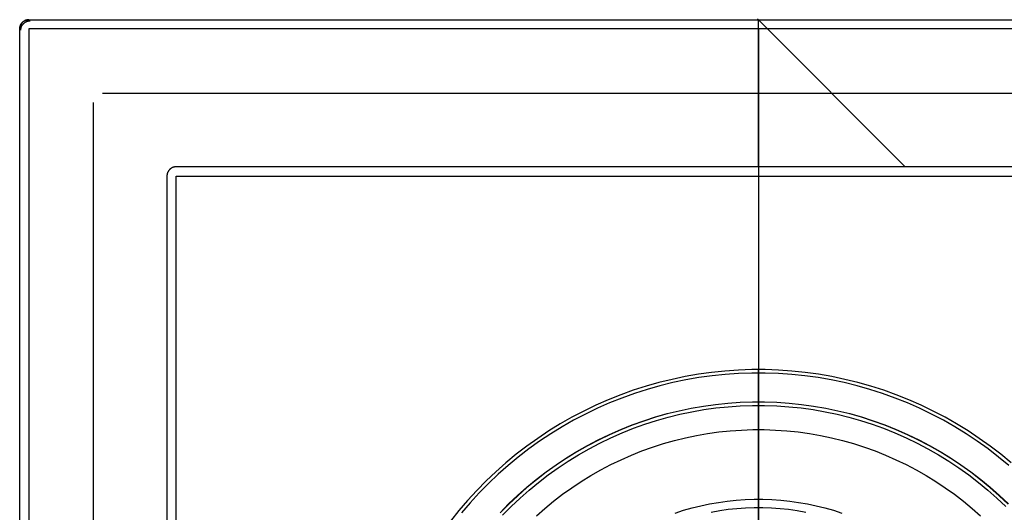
# Model space of a CAD drawing. Header units: millimetres. Extents: x -40 to 40, y -41.9 to 38.1.
# Tile 8 of 9: x -40 to 13.3, y 11.4 to 38.1. Entities that reach past the tile are written whole.
import ezdxf

# ---------------------------------------------------------------- set-up
doc = ezdxf.new("R2010")
doc.units = ezdxf.units.MM
doc.header["$MEASUREMENT"] = 0
doc.layers.add('Predefinito', color=5, linetype='Continuous')

msp = doc.modelspace()

# ---------------------------------------------------------------- linework, layer by layer
at = {"layer": 'Predefinito'}
for points in [[(-39.484, 38.065), (-39.501, 38.065), (-39.518, 38.064), (-39.535, 38.063), (-39.552, 38.061), (-39.569, 38.058), (-39.585, 38.055), (-39.602, 38.051), (-39.619, 38.047), (-39.635, 38.042), (-39.651, 38.036), (-39.667, 38.03), (-39.683, 38.024), (-39.698, 38.017), (-39.714, 38.009), (-39.729, 38.001), (-39.744, 37.993), (-39.758, 37.983), (-39.772, 37.974), (-39.786, 37.964), (-39.799, 37.953), (-39.812, 37.942), (-39.825, 37.931), (-39.837, 37.919), (-39.849, 37.907), (-39.861, 37.894), (-39.872, 37.881), (-39.882, 37.867), (-39.892, 37.854), (-39.902, 37.84), (-39.911, 37.825), (-39.92, 37.81), (-39.928, 37.795), (-39.935, 37.78), (-39.942, 37.765), (-39.949, 37.749), (-39.955, 37.733), (-39.96, 37.717), (-39.965, 37.7), (-39.97, 37.684), (-39.973, 37.667), (-39.976, 37.65), (-39.979, 37.633), (-39.981, 37.616), (-39.983, 37.599), (-39.983, 37.582), (-39.984, 37.565)], [(-39.484, 38.065), (39.484, 38.065)], [(-39.484, 38.065), (39.484, 38.065)], [(-39.984, -41.402), (-39.984, 37.565)], [(-39.983, -41.402), (-39.983, 37.565)], [(39.484, 37.565), (-39.484, 37.565)], [(-39.484, 37.565), (-39.484, -41.402)], [(0, 37.565), (0, -41.402)], [(-35.999, 33.581), (-35.999, -37.418)], [(-35.5, 34.081), (35.5, 34.081)], [(31.516, 30.097), (-31.516, 30.097)], [(-32.015, 29.597), (-32.015, -33.434)], [(-31.516, 29.597), (31.516, 29.597)], [(-31.516, -33.434), (-31.516, 29.597)], [(0, 29.597), (0, 8.702)], [(13.673, 14.063), (13.114, 14.526), (12.538, 14.968), (11.948, 15.391), (11.343, 15.793), (10.725, 16.174), (10.094, 16.534), (9.451, 16.871), (8.797, 17.186), (8.133, 17.478), (7.458, 17.747), (6.775, 17.993), (6.084, 18.215), (5.385, 18.413), (4.68, 18.587), (3.97, 18.736), (3.254, 18.861), (2.535, 18.961), (1.813, 19.036), (1.089, 19.086), (0.363, 19.111), (-0.363, 19.111), (-1.089, 19.086), (-1.813, 19.036), (-2.535, 18.961), (-3.254, 18.861), (-3.97, 18.736), (-4.68, 18.587), (-5.385, 18.413), (-6.084, 18.215), (-6.775, 17.993), (-7.458, 17.747), (-8.133, 17.478), (-8.797, 17.186), (-9.451, 16.871), (-10.094, 16.534), (-10.725, 16.174), (-11.343, 15.793), (-11.948, 15.391), (-12.538, 14.968), (-13.114, 14.526), (-13.673, 14.063), (-14.217, 13.582), (-14.743, 13.082), (-15.252, 12.564), (-15.743, 12.029), (-16.215, 11.477), (-16.668, 10.909)], [(13.553, 13.923), (12.998, 14.381), (12.428, 14.82), (11.843, 15.239), (11.244, 15.638), (10.631, 16.015), (10.006, 16.371), (9.368, 16.706), (8.72, 17.018), (8.061, 17.308), (7.393, 17.575), (6.716, 17.818), (6.03, 18.038), (5.338, 18.235), (4.639, 18.407), (3.935, 18.555), (3.226, 18.678), (2.513, 18.777), (1.797, 18.852), (1.079, 18.902), (0.36, 18.926), (-0.36, 18.926), (-1.079, 18.902), (-1.797, 18.852), (-2.513, 18.777), (-3.226, 18.678), (-3.935, 18.555), (-4.639, 18.407), (-5.338, 18.235), (-6.03, 18.038), (-6.716, 17.818), (-7.393, 17.575), (-8.061, 17.308), (-8.72, 17.018), (-9.368, 16.706), (-10.006, 16.371), (-10.631, 16.015), (-11.244, 15.638), (-11.843, 15.239), (-12.428, 14.82), (-12.998, 14.381), (-13.553, 13.923), (-14.092, 13.445), (-14.614, 12.95), (-15.118, 12.437), (-15.605, 11.906), (-16.073, 11.359)], [(-13.989, 11.365), (-13.522, 11.84), (-13.04, 12.298), (-12.541, 12.74), (-12.028, 13.164), (-11.5, 13.57), (-10.958, 13.958), (-10.404, 14.326), (-9.837, 14.676), (-9.258, 15.006), (-8.669, 15.315), (-8.069, 15.604), (-7.459, 15.872), (-6.841, 16.119), (-6.214, 16.344), (-5.58, 16.548), (-4.939, 16.729), (-4.293, 16.889), (-3.641, 17.026), (-2.985, 17.14), (-2.325, 17.232), (-1.663, 17.301), (-0.999, 17.347), (-0.333, 17.37), (0.333, 17.37), (0.999, 17.347), (1.663, 17.301), (2.325, 17.232), (2.985, 17.14), (3.641, 17.026), (4.293, 16.889), (4.939, 16.729), (5.58, 16.548), (6.214, 16.344), (6.841, 16.119), (7.459, 15.872), (8.069, 15.604), (8.669, 15.315), (9.258, 15.006), (9.837, 14.676), (10.404, 14.326), (10.958, 13.958), (11.5, 13.57), (12.028, 13.164), (12.541, 12.74), (13.04, 12.298), (13.522, 11.84)], [(13.51, 11.826), (13.027, 12.285), (12.529, 12.726), (12.016, 13.15), (11.489, 13.555), (10.948, 13.943), (10.394, 14.311), (9.828, 14.66), (9.25, 14.989), (8.661, 15.299), (8.061, 15.587), (7.452, 15.855), (6.834, 16.102), (6.208, 16.327), (5.575, 16.53), (4.935, 16.712), (4.289, 16.871), (3.637, 17.008), (2.982, 17.122), (2.323, 17.214), (1.661, 17.282), (0.998, 17.328), (0.333, 17.351), (-0.333, 17.351), (-0.998, 17.328), (-1.661, 17.282), (-2.323, 17.214), (-2.982, 17.122), (-3.637, 17.008), (-4.289, 16.871), (-4.935, 16.712), (-5.575, 16.53), (-6.208, 16.327), (-6.834, 16.102), (-7.452, 15.855), (-8.061, 15.587), (-8.661, 15.299), (-9.25, 14.989), (-9.828, 14.66), (-10.394, 14.311), (-10.948, 13.943), (-11.489, 13.555), (-12.016, 13.15), (-12.529, 12.726), (-13.027, 12.285), (-13.51, 11.826), (-13.976, 11.352)], [(-13.846, 11.229), (-13.384, 11.699), (-12.906, 12.153), (-12.413, 12.59), (-11.905, 13.009), (-11.382, 13.411), (-10.846, 13.795), (-10.297, 14.16), (-9.736, 14.506), (-9.164, 14.832), (-8.58, 15.139), (-7.986, 15.425), (-7.383, 15.69), (-6.771, 15.934), (-6.15, 16.157), (-5.523, 16.359), (-4.889, 16.539), (-4.249, 16.696), (-3.604, 16.832), (-2.954, 16.945), (-2.301, 17.036), (-1.646, 17.104), (-0.988, 17.149), (-0.33, 17.172), (0.33, 17.172), (0.988, 17.149), (1.646, 17.104), (2.301, 17.036), (2.954, 16.945), (3.604, 16.832), (4.249, 16.696), (4.889, 16.539), (5.523, 16.359), (6.15, 16.157), (6.771, 15.934), (7.383, 15.69), (7.986, 15.425), (8.58, 15.139), (9.164, 14.832), (9.736, 14.506), (10.297, 14.16), (10.846, 13.795), (11.382, 13.411), (11.905, 13.009), (12.413, 12.59), (12.906, 12.153), (13.384, 11.699)], [(-12.021, 11.188), (-11.562, 11.595), (-11.088, 11.986), (-10.602, 12.36), (-10.103, 12.718), (-9.591, 13.058), (-9.069, 13.38), (-8.535, 13.684), (-7.992, 13.969), (-7.439, 14.235), (-6.877, 14.483), (-6.306, 14.71), (-5.729, 14.918), (-5.144, 15.106), (-4.553, 15.273), (-3.957, 15.42), (-3.357, 15.546), (-2.752, 15.652), (-2.144, 15.736), (-1.533, 15.8), (-0.921, 15.842), (-0.307, 15.863), (0.307, 15.863), (0.921, 15.842), (1.533, 15.8), (2.144, 15.736), (2.752, 15.652), (3.357, 15.546), (3.957, 15.42), (4.553, 15.273), (5.144, 15.106), (5.729, 14.918), (6.306, 14.71), (6.877, 14.483), (7.439, 14.235), (7.992, 13.969), (8.535, 13.684), (9.069, 13.38), (9.591, 13.058), (10.103, 12.718), (10.602, 12.36), (11.088, 11.986), (11.562, 11.595), (12.021, 11.188)], [(-4.513, 11.346), (-4.053, 11.494), (-3.587, 11.626), (-3.118, 11.741), (-2.644, 11.841), (-2.168, 11.924), (-1.689, 11.991), (-1.208, 12.041), (-0.725, 12.074), (-0.242, 12.091), (0.242, 12.091), (0.725, 12.074), (1.208, 12.041), (1.689, 11.991), (2.168, 11.924), (2.644, 11.841), (3.118, 11.741), (3.587, 11.626), (4.053, 11.494), (4.513, 11.346)], [(2.557, 11.384), (2.096, 11.465), (1.633, 11.529), (1.168, 11.577), (0.701, 11.61), (0.234, 11.626), (-0.234, 11.626), (-0.701, 11.61), (-1.168, 11.577), (-1.633, 11.529), (-2.096, 11.465), (-2.557, 11.384)]]:
    msp.add_lwpolyline(points, dxfattribs=at)
at = {"layer": 'Predefinito', "extrusion": (1, 0, 0)}
for points in [[(37.565, 0.008), (37.582, 0.009), (37.599, 0.01), (37.616, 0.011), (37.633, 0.013), (37.65, 0.016), (37.667, 0.019), (37.684, 0.023), (37.7, 0.027), (37.717, 0.032), (37.733, 0.037), (37.749, 0.043), (37.765, 0.05), (37.78, 0.057), (37.795, 0.065), (37.81, 0.073), (37.825, 0.081), (37.84, 0.09), (37.854, 0.1), (37.867, 0.11), (37.881, 0.121), (37.894, 0.132), (37.907, 0.143), (37.919, 0.155), (37.931, 0.167), (37.942, 0.18), (37.953, 0.193), (37.964, 0.206), (37.974, 0.22), (37.983, 0.234), (37.993, 0.249), (38.001, 0.263), (38.009, 0.278), (38.017, 0.294), (38.024, 0.309), (38.03, 0.325), (38.036, 0.341), (38.042, 0.357), (38.047, 0.374), (38.051, 0.39), (38.055, 0.407), (38.058, 0.424), (38.061, 0.44), (38.063, 0.457), (38.064, 0.474), (38.065, 0.491), (38.065, 0.508)], [(38.065, 0.508), (38.065, 0.524)], [(37.565, 0.008), (37.582, 0.009), (37.599, 0.01), (37.616, 0.011), (37.633, 0.013), (37.65, 0.016), (37.667, 0.019), (37.684, 0.023), (37.7, 0.027), (37.717, 0.032), (37.733, 0.037), (37.749, 0.043), (37.765, 0.05), (37.78, 0.057), (37.795, 0.065), (37.81, 0.073), (37.825, 0.081), (37.84, 0.09), (37.854, 0.1), (37.867, 0.11), (37.881, 0.121), (37.894, 0.132), (37.907, 0.143), (37.919, 0.155), (37.931, 0.167), (37.942, 0.18), (37.953, 0.193), (37.964, 0.206), (37.974, 0.22), (37.983, 0.234), (37.993, 0.249), (38.001, 0.263), (38.009, 0.278), (38.017, 0.294), (38.024, 0.309), (38.03, 0.325), (38.036, 0.341), (38.042, 0.357), (38.047, 0.374), (38.051, 0.39), (38.055, 0.407), (38.058, 0.424), (38.061, 0.44), (38.063, 0.457), (38.064, 0.474), (38.065, 0.491), (38.065, 0.508)], [(30.097, 249.524), (38.065, 0.524)], [(38.065, 0.508), (38.065, 0.524)], [(30.097, 249.524), (30.096, 249.542), (30.095, 249.559), (30.093, 249.576), (30.09, 249.592), (30.087, 249.609), (30.083, 249.626), (30.079, 249.642), (30.074, 249.659), (30.069, 249.675), (30.063, 249.691), (30.056, 249.707), (30.049, 249.722), (30.042, 249.738), (30.034, 249.753), (30.025, 249.768), (30.016, 249.782), (30.006, 249.796), (29.996, 249.81), (29.986, 249.824), (29.975, 249.837), (29.963, 249.849), (29.951, 249.862), (29.939, 249.874), (29.926, 249.885), (29.913, 249.896), (29.9, 249.907), (29.886, 249.917), (29.872, 249.926), (29.857, 249.935), (29.843, 249.944), (29.828, 249.952), (29.812, 249.96), (29.797, 249.967), (29.781, 249.973), (29.765, 249.98), (29.749, 249.985), (29.732, 249.99), (29.716, 249.994), (29.699, 249.998), (29.682, 250.001), (29.666, 250.004), (29.649, 250.006), (29.632, 250.007), (29.614, 250.008), (29.597, 250.008)], [(30.097, 249.524), (30.096, 249.542), (30.095, 249.559), (30.093, 249.576), (30.09, 249.592), (30.087, 249.609), (30.083, 249.626), (30.079, 249.642), (30.074, 249.659), (30.069, 249.675), (30.063, 249.691), (30.056, 249.707), (30.049, 249.722), (30.042, 249.738), (30.034, 249.753), (30.025, 249.768), (30.016, 249.782), (30.006, 249.796), (29.996, 249.81), (29.986, 249.824), (29.975, 249.837), (29.963, 249.849), (29.951, 249.862), (29.939, 249.874), (29.926, 249.885), (29.913, 249.896), (29.9, 249.907), (29.886, 249.917), (29.872, 249.926), (29.857, 249.935), (29.843, 249.944), (29.828, 249.952), (29.812, 249.96), (29.797, 249.967), (29.781, 249.973), (29.765, 249.98), (29.749, 249.985), (29.732, 249.99), (29.716, 249.994), (29.699, 249.998), (29.682, 250.001), (29.666, 250.004), (29.649, 250.006), (29.632, 250.007), (29.614, 250.008), (29.597, 250.008)], [(8.445, 252.362), (9.583, 254.039), (10.663, 255.754), (11.682, 257.505), (12.64, 259.291), (13.535, 261.108), (14.367, 262.956), (15.135, 264.831), (15.837, 266.732), (16.472, 268.656), (17.041, 270.601), (17.542, 272.565), (17.974, 274.545), (18.338, 276.538), (18.632, 278.543), (18.857, 280.557), (19.012, 282.577), (19.097, 284.602), (19.111, 286.628), (19.055, 288.654), (18.929, 290.676)], [(17.373, 295.514), (17.557, 295.197), (17.73, 294.875), (17.893, 294.547), (18.045, 294.213), (18.185, 293.875), (18.315, 293.532), (18.433, 293.186), (18.539, 292.835), (18.634, 292.482), (18.717, 292.125), (18.788, 291.766), (18.847, 291.404), (18.894, 291.041), (18.929, 290.676)], [(10.657, 301.161), (11.092, 300.983), (11.521, 300.79), (11.943, 300.582), (12.358, 300.36), (12.764, 300.124), (13.162, 299.874), (13.551, 299.61), (13.931, 299.333), (14.301, 299.043), (14.661, 298.741), (15.01, 298.426), (15.349, 298.099), (15.675, 297.761), (15.99, 297.412), (16.292, 297.052), (16.582, 296.681), (16.859, 296.301), (17.123, 295.912), (17.373, 295.514)], [(7.006, 253.376), (8.11, 255.002), (9.157, 256.665), (10.146, 258.364), (11.075, 260.096), (11.943, 261.859), (12.75, 263.651), (13.495, 265.47), (14.175, 267.313), (14.792, 269.18), (15.343, 271.066), (15.829, 272.97), (16.249, 274.89), (16.601, 276.824), (16.887, 278.768), (17.105, 280.722), (17.255, 282.681), (17.337, 284.645), (17.351, 286.61), (17.297, 288.575), (17.175, 290.537)], [(15.866, 294.604), (16.021, 294.338), (16.167, 294.067), (16.303, 293.791), (16.431, 293.511), (16.549, 293.226), (16.658, 292.938), (16.757, 292.647), (16.847, 292.352), (16.926, 292.054), (16.996, 291.754), (17.056, 291.452), (17.106, 291.148), (17.145, 290.843), (17.175, 290.537)], [(10.02, 299.52), (10.398, 299.365), (10.772, 299.197), (11.139, 299.017), (11.5, 298.823), (11.854, 298.618), (12.2, 298.4), (12.539, 298.17), (12.87, 297.929), (13.192, 297.677), (13.505, 297.413), (13.809, 297.139), (14.104, 296.855), (14.388, 296.56), (14.662, 296.256), (14.925, 295.943), (15.178, 295.621), (15.419, 295.29), (15.648, 294.951), (15.866, 294.604)], [(11.385, 311.053), (11.403, 311.069), (11.42, 311.085), (11.437, 311.103), (11.453, 311.121), (11.469, 311.139), (11.484, 311.158), (11.498, 311.177), (11.512, 311.197), (11.525, 311.218), (11.537, 311.238), (11.548, 311.26), (11.559, 311.281), (11.569, 311.303), (11.578, 311.325), (11.587, 311.348), (11.595, 311.371), (11.602, 311.394), (11.608, 311.417), (11.613, 311.441), (11.618, 311.464), (11.621, 311.488), (11.624, 311.512), (11.626, 311.536), (11.627, 311.56), (11.628, 311.584)], [(11.628, 311.584), (11.627, 311.609), (11.626, 311.633), (11.624, 311.657), (11.621, 311.681), (11.617, 311.706), (11.613, 311.729), (11.607, 311.753), (11.601, 311.777), (11.594, 311.8), (11.586, 311.823), (11.577, 311.846), (11.568, 311.868), (11.558, 311.89), (11.547, 311.912), (11.535, 311.934), (11.523, 311.954), (11.51, 311.975), (11.496, 311.995), (11.481, 312.015), (11.466, 312.034), (11.45, 312.052), (11.434, 312.07), (11.416, 312.087), (11.399, 312.104), (11.381, 312.12), (11.362, 312.136), (11.342, 312.15), (11.323, 312.165), (11.302, 312.178), (11.281, 312.191), (11.26, 312.203), (11.239, 312.214), (11.217, 312.225), (11.194, 312.234), (11.172, 312.243), (11.149, 312.251), (11.126, 312.259), (11.102, 312.265), (11.079, 312.271), (11.055, 312.276), (11.031, 312.28), (11.007, 312.283), (10.982, 312.286), (10.958, 312.288), (10.934, 312.288), (10.909, 312.288), (10.885, 312.287), (10.861, 312.286), (10.836, 312.283), (10.812, 312.279), (10.788, 312.275), (10.765, 312.27), (10.741, 312.264)]]:
    msp.add_lwpolyline(points, dxfattribs=at)
at = {"layer": 'Predefinito', "extrusion": (0.999489, 0.001022, -0.031951)}
msp.add_lwpolyline([(30.129, 248.391), (38.105, -0.736)], dxfattribs=at)
at = {"layer": 'Predefinito', "extrusion": (0, 1, 0)}
for points in [[(39.984, 0.508), (39.983, 0.491), (39.983, 0.474), (39.981, 0.457), (39.979, 0.44), (39.976, 0.424), (39.973, 0.407), (39.97, 0.39), (39.965, 0.374), (39.96, 0.357), (39.955, 0.341), (39.949, 0.325), (39.942, 0.309), (39.935, 0.294), (39.928, 0.278), (39.92, 0.263), (39.911, 0.249), (39.902, 0.234), (39.892, 0.22), (39.882, 0.206), (39.872, 0.193), (39.861, 0.18), (39.849, 0.167), (39.837, 0.155), (39.825, 0.143), (39.812, 0.132), (39.799, 0.121), (39.786, 0.11), (39.772, 0.1), (39.758, 0.09), (39.744, 0.081), (39.729, 0.073), (39.714, 0.065), (39.698, 0.057), (39.683, 0.05), (39.667, 0.043), (39.651, 0.037), (39.635, 0.032), (39.619, 0.027), (39.602, 0.023), (39.585, 0.019), (39.569, 0.016), (39.552, 0.013), (39.535, 0.011), (39.518, 0.01), (39.501, 0.009), (39.484, 0.008)], [(39.983, 0.524), (39.984, 0.508)], [(32.015, 249.524), (32.015, 249.542), (32.013, 249.559), (32.011, 249.576), (32.009, 249.592), (32.005, 249.609), (32.002, 249.626), (31.997, 249.642), (31.993, 249.659), (31.987, 249.675), (31.981, 249.691), (31.975, 249.707), (31.968, 249.722), (31.96, 249.738), (31.952, 249.753), (31.943, 249.768), (31.934, 249.782), (31.925, 249.796), (31.915, 249.81), (31.904, 249.824), (31.893, 249.837), (31.882, 249.849), (31.87, 249.862), (31.857, 249.874), (31.845, 249.885), (31.832, 249.896), (31.818, 249.907), (31.804, 249.917), (31.79, 249.926), (31.776, 249.935), (31.761, 249.944), (31.746, 249.952), (31.731, 249.96), (31.715, 249.967), (31.699, 249.973), (31.683, 249.98), (31.667, 249.985), (31.651, 249.99), (31.634, 249.994), (31.618, 249.998), (31.601, 250.001), (31.584, 250.004), (31.567, 250.006), (31.55, 250.007), (31.533, 250.008), (31.516, 250.008)]]:
    msp.add_lwpolyline(points, dxfattribs=at)
at = {"layer": 'Predefinito', "extrusion": (0.001022, 0.999489, 0.031951)}
msp.add_lwpolyline([(40.022, -0.675), (32.046, 248.452)], dxfattribs=at)
at = {"layer": 'Predefinito', "extrusion": (0.031967, -0.031967, 0.998978)}
msp.add_lwpolyline([(-1.71, 54.803), (-1.697, 54.815), (-1.684, 54.827), (-1.671, 54.838), (-1.657, 54.849), (-1.643, 54.859), (-1.629, 54.869), (-1.614, 54.878), (-1.599, 54.887), (-1.583, 54.895), (-1.568, 54.902), (-1.552, 54.91), (-1.536, 54.916), (-1.519, 54.922), (-1.503, 54.927), (-1.486, 54.932), (-1.469, 54.936), (-1.452, 54.94), (-1.435, 54.943), (-1.417, 54.945), (-1.4, 54.947), (-1.383, 54.949), (-1.365, 54.949), (-1.348, 54.949), (-1.33, 54.949), (-1.313, 54.947), (-1.296, 54.945), (-1.278, 54.943), (-1.261, 54.94), (-1.244, 54.936), (-1.227, 54.932), (-1.21, 54.927), (-1.194, 54.922), (-1.177, 54.916), (-1.161, 54.91), (-1.145, 54.902), (-1.13, 54.895), (-1.114, 54.887), (-1.099, 54.878), (-1.084, 54.869), (-1.07, 54.859), (-1.056, 54.849), (-1.042, 54.838), (-1.029, 54.827), (-1.016, 54.815), (-1.003, 54.803)], dxfattribs=at)
at = {"layer": 'Predefinito'}
for points in [[(-39.983, 37.565, 0.524), (-39.983, 37.575, 0.525), (-39.983, 37.585, 0.525), (-39.983, 37.595, 0.525), (-39.982, 37.606, 0.526), (-39.981, 37.616, 0.526), (-39.98, 37.627, 0.526), (-39.978, 37.638, 0.527), (-39.976, 37.649, 0.527), (-39.974, 37.659, 0.527), (-39.972, 37.671, 0.527), (-39.97, 37.682, 0.528), (-39.967, 37.693, 0.528), (-39.964, 37.704, 0.528), (-39.96, 37.715, 0.528), (-39.957, 37.726, 0.529), (-39.953, 37.737, 0.529), (-39.949, 37.748, 0.529), (-39.945, 37.758, 0.529), (-39.94, 37.769, 0.53), (-39.935, 37.779, 0.53), (-39.93, 37.789, 0.53), (-39.925, 37.799, 0.53), (-39.92, 37.809, 0.53), (-39.914, 37.818, 0.53), (-39.909, 37.828, 0.53), (-39.903, 37.837, 0.531), (-39.897, 37.846, 0.531), (-39.891, 37.855, 0.531), (-39.884, 37.864, 0.531), (-39.878, 37.872, 0.531), (-39.872, 37.88, 0.531), (-39.865, 37.888, 0.531), (-39.858, 37.896, 0.531), (-39.851, 37.904, 0.531), (-39.844, 37.911, 0.531), (-39.837, 37.918, 0.531), (-39.83, 37.925, 0.531), (-39.822, 37.933, 0.531), (-39.814, 37.94, 0.531), (-39.806, 37.947, 0.531), (-39.797, 37.954, 0.531), (-39.789, 37.961, 0.531), (-39.779, 37.968, 0.531), (-39.77, 37.975, 0.531), (-39.76, 37.981, 0.531), (-39.751, 37.987, 0.531), (-39.741, 37.994, 0.53), (-39.731, 37.999, 0.53), (-39.721, 38.005, 0.53), (-39.711, 38.01, 0.53), (-39.701, 38.015, 0.53), (-39.691, 38.02, 0.53), (-39.681, 38.024, 0.529), (-39.672, 38.028, 0.529), (-39.662, 38.032, 0.529), (-39.652, 38.036, 0.529), (-39.642, 38.039, 0.529), (-39.632, 38.042, 0.528), (-39.622, 38.045, 0.528), (-39.613, 38.048, 0.528), (-39.603, 38.05, 0.528), (-39.594, 38.053, 0.528), (-39.577, 38.056, 0.527), (-39.562, 38.059, 0.527), (-39.55, 38.061, 0.526), (-39.54, 38.062, 0.526), (-39.532, 38.063, 0.526), (-39.521, 38.064, 0.526), (-39.513, 38.064, 0.525), (-39.498, 38.065, 0.525), (-39.484, 38.065, 0.524)], [(-31.516, 30.097, 249.524), (-31.53, 30.097, 249.525), (-31.545, 30.096, 249.525), (-31.553, 30.096, 249.526), (-31.564, 30.095, 249.526), (-31.572, 30.094, 249.526), (-31.582, 30.093, 249.526), (-31.594, 30.091, 249.527), (-31.609, 30.088, 249.527), (-31.626, 30.085, 249.528), (-31.635, 30.082, 249.528), (-31.645, 30.08, 249.528), (-31.654, 30.077, 249.528), (-31.664, 30.074, 249.528), (-31.674, 30.071, 249.529), (-31.684, 30.068, 249.529), (-31.694, 30.064, 249.529), (-31.704, 30.06, 249.529), (-31.713, 30.056, 249.529), (-31.723, 30.052, 249.53), (-31.733, 30.047, 249.53), (-31.743, 30.042, 249.53), (-31.753, 30.037, 249.53), (-31.763, 30.031, 249.53), (-31.773, 30.026, 249.53), (-31.783, 30.02, 249.531), (-31.792, 30.013, 249.531), (-31.802, 30.007, 249.531), (-31.811, 30, 249.531), (-31.82, 29.993, 249.531), (-31.829, 29.986, 249.531), (-31.838, 29.979, 249.531), (-31.846, 29.972, 249.531), (-31.854, 29.965, 249.531), (-31.862, 29.957, 249.531), (-31.869, 29.95, 249.531), (-31.876, 29.943, 249.531), (-31.883, 29.936, 249.531), (-31.89, 29.928, 249.531), (-31.897, 29.92, 249.531), (-31.903, 29.912, 249.531), (-31.91, 29.904, 249.531), (-31.916, 29.896, 249.531), (-31.923, 29.887, 249.531), (-31.929, 29.878, 249.531), (-31.935, 29.869, 249.531), (-31.941, 29.86, 249.53), (-31.946, 29.851, 249.53), (-31.952, 29.841, 249.53), (-31.957, 29.831, 249.53), (-31.962, 29.821, 249.53), (-31.967, 29.811, 249.53), (-31.972, 29.801, 249.53), (-31.977, 29.79, 249.529), (-31.981, 29.78, 249.529), (-31.985, 29.769, 249.529), (-31.989, 29.758, 249.529), (-31.992, 29.747, 249.528), (-31.996, 29.736, 249.528), (-31.999, 29.725, 249.528), (-32.002, 29.714, 249.528), (-32.004, 29.703, 249.527), (-32.006, 29.692, 249.527), (-32.008, 29.681, 249.527), (-32.01, 29.67, 249.527), (-32.012, 29.659, 249.526), (-32.013, 29.648, 249.526), (-32.014, 29.638, 249.526), (-32.015, 29.627, 249.525), (-32.015, 29.617, 249.525), (-32.015, 29.607, 249.525), (-32.015, 29.597, 249.524)]]:
    msp.add_polyline3d(points, dxfattribs=at)

doc.saveas('drawing.dxf')
